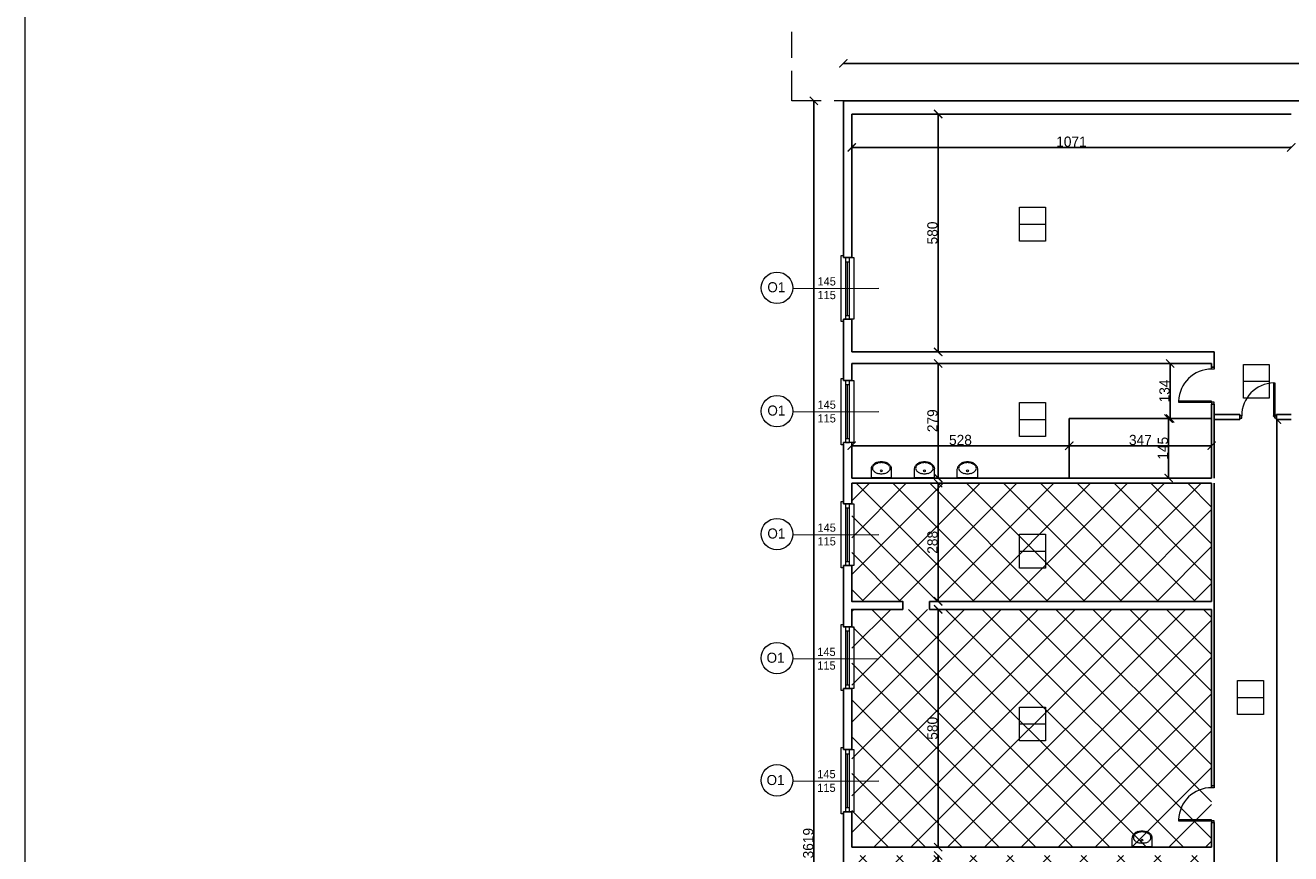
# Model space of a CAD drawing. Header units: centimetres. Extents: x -17621 to 77377, y -18613 to 66.
# Tile 15 of 173: x -17621 to -14538, y -12247 to -10227. Entities that reach past the tile are written whole.
import ezdxf

# ---------------------------------------------------------------- set-up
doc = ezdxf.new("R2010")
doc.units = ezdxf.units.CM
doc.layers.add('0-wymiarowanie rys.CAD', color=5, linetype='Continuous', lineweight=0, true_color=0x0000ff)
for name, color, linetype, lineweight in [('a_drzwi i okna', 2, 'Continuous', 0), ('a_inwentaryzacja', 141, 'Continuous', 0), ('a_wymiarowanie', 211, 'Continuous', 0), ('drzwi', 2, 'Continuous', 0), ('pomieszczenia', 191, 'Continuous', 5)]:
    doc.layers.add(name, color=color, linetype=linetype, lineweight=lineweight)
for name, color, linetype in [('PDF3_WIDOKOWA', 7, 'Continuous'), ('PDF_A310 STOLARKA ZEWNĘTRZNA', 7, 'Continuous'), ('PDF_A720 MEBLE', 7, 'Continuous'), ('PDF_WIDOKOWA', 7, 'Continuous')]:
    doc.layers.add(name, color=color, linetype=linetype)
doc.styles.add('MtXpl_Century_Gothic', font='GOTHIC.TTF')
doc.styles.add('PDF Century Gothic', font='GOTHIC.TTF')
doc.dimstyles.new('ISO-25', dxfattribs={"dimtxt": 25, "dimasz": 20, "dimexe": 0.6, "dimexo": 0.375, "dimtad": 1, "dimdec": 0, "dimtxsty": 'PDF Century Gothic', "dimblk": 'ARCHTICK', "dimcen": 2.5, "dimadec": 1, "dimazin": 0, "dimtfac": 1, "dimtdec": 0, "dimtmove": 0, "dimatfit": 3, "dimldrblk": 'ARCHTICK', "dimfxl": 2, "dimfxlon": 1, "dimarcsym": 0})

# ---------------------------------------------------------------- blocks, each defined once
blk = doc.blocks.new('_ArchTick')
at = {"color": 0, "linetype": 'ByBlock', "const_width": 0.15}
blk.add_lwpolyline([(-0.5, -0.5), (0.5, 0.5)], dxfattribs=at)
blk = doc.blocks.new('*D360')
at = {"layer": 'a_wymiarowanie', "color": 0, "lineweight": -2, "transparency": 16777216}
for p, q in [((-15153.8, -16058.8), (-15153.8, -16061.4)), ((-15153.8, -16060.8), (-15058.5, -16060.8)), ((-15058.5, -16058.8), (-15058.5, -16061.4))]:
    blk.add_line(p, q, dxfattribs=at)
at = {"layer": 'Defpoints', "color": 0, "transparency": 16777216}
for p in [(-15058.5, 0), (-15153.8, -16019.3), (-15058.5, -16060.8)]:
    blk.add_point(p, dxfattribs=at)
at = {"layer": 'a_wymiarowanie', "color": 0, "lineweight": -2, "transparency": 16777216, "xscale": 20, "yscale": 20, "zscale": 20, "rotation": 180}
blk.add_blockref('_ArchTick', (-15153.8, -16060.8), dxfattribs=at)
at = {"layer": 'a_wymiarowanie', "color": 0, "lineweight": -2, "transparency": 16777216, "xscale": 20, "yscale": 20, "zscale": 20}
blk.add_blockref('_ArchTick', (-15058.5, -16060.8), dxfattribs=at)
at = {"layer": 'a_wymiarowanie', "color": 0, "transparency": 16777216, "insert": (-15106.1, -16047), "char_height": 25, "attachment_point": 5, "style": 'PDF Century Gothic'}
blk.add_mtext('95', dxfattribs=at)
blk = doc.blocks.new('*D387')
at = {"layer": 'a_wymiarowanie', "color": 0, "lineweight": -2, "transparency": 16777216}
for p, q in [((-14569.7, -11188.7), (-14572.3, -11188.7)), ((-14571.7, -13666.9), (-14571.7, -11188.7)), ((-14569.7, -13666.9), (-14572.3, -13666.9))]:
    blk.add_line(p, q, dxfattribs=at)
at = {"layer": 'Defpoints', "color": 0, "transparency": 16777216}
for p in [(-14571.7, -11188.7), (-14536.9, -11188.7), (-14536.9, -13666.9)]:
    blk.add_point(p, dxfattribs=at)
at = {"layer": 'a_wymiarowanie', "color": 0, "lineweight": -2, "transparency": 16777216, "xscale": 20, "yscale": 20, "zscale": 20}
for p, rotation in [((-14571.7, -11188.7), 90), ((-14571.7, -13666.9), 270)]:
    blk.add_blockref('_ArchTick', p, dxfattribs=dict(at, rotation=rotation))
at = {"layer": 'a_wymiarowanie', "color": 0, "transparency": 16777216, "insert": (-14585.5, -12427.8), "char_height": 25, "attachment_point": 5, "rotation": 90, "style": 'PDF Century Gothic'}
blk.add_mtext('2478', dxfattribs=at)
blk = doc.blocks.new('*D388')
at = {"layer": 'a_wymiarowanie', "color": 0, "lineweight": -2, "transparency": 16777216}
for p, q in [((-14833.8, -11051.6), (-14831.2, -11051.6)), ((-14831.8, -11186), (-14831.8, -11051.6)), ((-14833.8, -11186), (-14831.2, -11186))]:
    blk.add_line(p, q, dxfattribs=at)
at = {"layer": 'Defpoints', "color": 0, "transparency": 16777216}
for p in [(-15077.8, -11051.6), (-14831.8, -11051.6), (-15077.8, -11186)]:
    blk.add_point(p, dxfattribs=at)
at = {"layer": 'a_wymiarowanie', "color": 0, "lineweight": -2, "transparency": 16777216, "xscale": 20, "yscale": 20, "zscale": 20}
for p, rotation in [((-14831.8, -11051.6), 90), ((-14831.8, -11186), 270)]:
    blk.add_blockref('_ArchTick', p, dxfattribs=dict(at, rotation=rotation))
at = {"layer": 'a_wymiarowanie', "color": 0, "transparency": 16777216, "insert": (-14845.5, -11118.8), "char_height": 25, "attachment_point": 5, "rotation": 90, "style": 'PDF Century Gothic'}
blk.add_mtext('134', dxfattribs=at)
blk = doc.blocks.new('*D389')
at = {"layer": 'a_wymiarowanie', "color": 0, "lineweight": -2, "transparency": 16777216}
for p, q in [((-15077.8, -11250.2), (-15077.8, -11252.8)), ((-14730.8, -11250.2), (-14730.8, -11252.8)), ((-15077.8, -11252.2), (-14730.8, -11252.2))]:
    blk.add_line(p, q, dxfattribs=at)
at = {"layer": 'Defpoints', "color": 0, "transparency": 16777216}
for p in [(-15077.8, -11186), (-14730.8, -11186), (-14730.8, -11252.2)]:
    blk.add_point(p, dxfattribs=at)
at = {"layer": 'a_wymiarowanie', "color": 0, "lineweight": -2, "transparency": 16777216, "xscale": 20, "yscale": 20, "zscale": 20, "rotation": 180}
blk.add_blockref('_ArchTick', (-15077.8, -11252.2), dxfattribs=at)
at = {"layer": 'a_wymiarowanie', "color": 0, "lineweight": -2, "transparency": 16777216, "xscale": 20, "yscale": 20, "zscale": 20}
blk.add_blockref('_ArchTick', (-14730.8, -11252.2), dxfattribs=at)
at = {"layer": 'a_wymiarowanie', "color": 0, "transparency": 16777216, "insert": (-14904.3, -11238.4), "char_height": 25, "attachment_point": 5, "style": 'PDF Century Gothic'}
blk.add_mtext('347', dxfattribs=at)
blk = doc.blocks.new('*D390')
at = {"layer": 'a_wymiarowanie', "color": 0, "lineweight": -2, "transparency": 16777216}
for p, q in [((-15607.6, -11252.2), (-15607.6, -11251.6)), ((-15077.8, -11250.2), (-15077.8, -11252.8)), ((-15077.8, -11252.2), (-15607.6, -11252.2))]:
    blk.add_line(p, q, dxfattribs=at)
at = {"layer": 'Defpoints', "color": 0, "transparency": 16777216}
for p in [(-15077.8, -11186), (-15607.6, -11252.2), (-15607.6, -11252.2)]:
    blk.add_point(p, dxfattribs=at)
at = {"layer": 'a_wymiarowanie', "color": 0, "lineweight": -2, "transparency": 16777216, "xscale": 20, "yscale": 20, "zscale": 20, "rotation": 180}
blk.add_blockref('_ArchTick', (-15607.6, -11252.2), dxfattribs=at)
at = {"layer": 'a_wymiarowanie', "color": 0, "lineweight": -2, "transparency": 16777216, "xscale": 20, "yscale": 20, "zscale": 20}
blk.add_blockref('_ArchTick', (-15077.8, -11252.2), dxfattribs=at)
at = {"layer": 'a_wymiarowanie', "color": 0, "transparency": 16777216, "insert": (-15342.7, -11238.4), "char_height": 25, "attachment_point": 5, "style": 'PDF Century Gothic'}
blk.add_mtext('528', dxfattribs=at)
blk = doc.blocks.new('*D393')
at = {"layer": 'a_wymiarowanie', "color": 0, "lineweight": -2, "transparency": 16777216}
for p, q in [((-14833.5, -11186), (-14836.1, -11186)), ((-14835.5, -11186), (-14835.5, -11331)), ((-14833.5, -11331), (-14836.1, -11331))]:
    blk.add_line(p, q, dxfattribs=at)
at = {"layer": 'Defpoints', "color": 0, "transparency": 16777216}
for p in [(-14832.5, -11186), (-14835.5, -11331), (-14832.5, -11331)]:
    blk.add_point(p, dxfattribs=at)
at = {"layer": 'a_wymiarowanie', "color": 0, "lineweight": -2, "transparency": 16777216, "xscale": 20, "yscale": 20, "zscale": 20}
for p, rotation in [((-14835.5, -11186), 90), ((-14835.5, -11331), 270)]:
    blk.add_blockref('_ArchTick', p, dxfattribs=dict(at, rotation=rotation))
at = {"layer": 'a_wymiarowanie', "color": 0, "transparency": 16777216, "insert": (-14849.3, -11258.5), "char_height": 25, "attachment_point": 5, "rotation": 90, "style": 'PDF Century Gothic'}
blk.add_mtext('145', dxfattribs=at)
blk = doc.blocks.new('*D851')
at = {"layer": 'a_wymiarowanie', "color": 0, "linetype": 'Continuous', "lineweight": -2, "transparency": 16777216}
for p, q in [((-15399, -10443.7), (-15396.4, -10443.7)), ((-15397, -10443.7), (-15397, -11023.7)), ((-15399, -11023.7), (-15396.4, -11023.7))]:
    blk.add_line(p, q, dxfattribs=at)
at = {"layer": 'Defpoints', "color": 0, "linetype": 'Continuous', "transparency": 16777216}
for p in [(-15607.6, -10443.7), (-15607.6, -11023.7), (-15397, -11023.7)]:
    blk.add_point(p, dxfattribs=at)
at = {"layer": 'a_wymiarowanie', "color": 0, "linetype": 'Continuous', "lineweight": -2, "transparency": 16777216, "xscale": 20, "yscale": 20, "zscale": 20}
for p, rotation in [((-15397, -10443.7), 90), ((-15397, -11023.7), 270)]:
    blk.add_blockref('_ArchTick', p, dxfattribs=dict(at, rotation=rotation))
at = {"layer": 'a_wymiarowanie', "color": 0, "linetype": 'Continuous', "transparency": 16777216, "insert": (-15410.8, -10733.7), "char_height": 25, "attachment_point": 5, "rotation": 90, "style": 'PDF Century Gothic'}
blk.add_mtext('580', dxfattribs=at)
blk = doc.blocks.new('*D852')
at = {"layer": 'a_wymiarowanie', "color": 0, "linetype": 'Continuous', "lineweight": -2, "transparency": 16777216}
for p, q in [((-15399, -11051.6), (-15396.4, -11051.6)), ((-15397, -11051.6), (-15397, -11331)), ((-15399, -11331), (-15396.4, -11331))]:
    blk.add_line(p, q, dxfattribs=at)
at = {"layer": 'Defpoints', "color": 0, "linetype": 'Continuous', "transparency": 16777216}
for p in [(-15607.6, -11051.6), (-15607.6, -11331), (-15397, -11331)]:
    blk.add_point(p, dxfattribs=at)
at = {"layer": 'a_wymiarowanie', "color": 0, "linetype": 'Continuous', "lineweight": -2, "transparency": 16777216, "xscale": 20, "yscale": 20, "zscale": 20}
for p, rotation in [((-15397, -11051.6), 90), ((-15397, -11331), 270)]:
    blk.add_blockref('_ArchTick', p, dxfattribs=dict(at, rotation=rotation))
at = {"layer": 'a_wymiarowanie', "color": 0, "linetype": 'Continuous', "transparency": 16777216, "insert": (-15410.8, -11191.3), "char_height": 25, "attachment_point": 5, "rotation": 90, "style": 'PDF Century Gothic'}
blk.add_mtext('279', dxfattribs=at)
blk = doc.blocks.new('*D853')
at = {"layer": 'a_wymiarowanie', "color": 0, "linetype": 'Continuous', "lineweight": -2, "transparency": 16777216}
for p, q in [((-15399, -11343.7), (-15396.4, -11343.7)), ((-15397, -11631.6), (-15397, -11343.7)), ((-15399, -11631.6), (-15396.4, -11631.6))]:
    blk.add_line(p, q, dxfattribs=at)
at = {"layer": 'Defpoints', "color": 0, "linetype": 'Continuous', "transparency": 16777216}
for p in [(-15607.6, -11343.7), (-15397, -11343.7), (-15607.6, -11631.6)]:
    blk.add_point(p, dxfattribs=at)
at = {"layer": 'a_wymiarowanie', "color": 0, "linetype": 'Continuous', "lineweight": -2, "transparency": 16777216, "xscale": 20, "yscale": 20, "zscale": 20}
for p, rotation in [((-15397, -11343.7), 90), ((-15397, -11631.6), 270)]:
    blk.add_blockref('_ArchTick', p, dxfattribs=dict(at, rotation=rotation))
at = {"layer": 'a_wymiarowanie', "color": 0, "linetype": 'Continuous', "transparency": 16777216, "insert": (-15410.8, -11487.7), "char_height": 25, "attachment_point": 5, "rotation": 90, "style": 'PDF Century Gothic'}
blk.add_mtext('288', dxfattribs=at)
blk = doc.blocks.new('*D854')
at = {"layer": 'a_wymiarowanie', "color": 0, "linetype": 'Continuous', "lineweight": -2, "transparency": 16777216}
for p, q in [((-15399, -11651.1), (-15396.4, -11651.1)), ((-15397, -12231), (-15397, -11651.1)), ((-15399, -12231), (-15396.4, -12231))]:
    blk.add_line(p, q, dxfattribs=at)
at = {"layer": 'Defpoints', "color": 0, "linetype": 'Continuous', "transparency": 16777216}
for p in [(-15607.6, -11651.1), (-15397, -11651.1), (-15607.6, -12231)]:
    blk.add_point(p, dxfattribs=at)
at = {"layer": 'a_wymiarowanie', "color": 0, "linetype": 'Continuous', "lineweight": -2, "transparency": 16777216, "xscale": 20, "yscale": 20, "zscale": 20}
for p, rotation in [((-15397, -11651.1), 90), ((-15397, -12231), 270)]:
    blk.add_blockref('_ArchTick', p, dxfattribs=dict(at, rotation=rotation))
at = {"layer": 'a_wymiarowanie', "color": 0, "linetype": 'Continuous', "transparency": 16777216, "insert": (-15410.8, -11941.1), "char_height": 25, "attachment_point": 5, "rotation": 90, "style": 'PDF Century Gothic'}
blk.add_mtext('580', dxfattribs=at)
blk = doc.blocks.new('*D855')
at = {"layer": 'a_wymiarowanie', "color": 0, "linetype": 'Continuous', "lineweight": -2, "transparency": 16777216}
for p, q in [((-15399, -12251.4), (-15396.4, -12251.4)), ((-15397, -12831.3), (-15397, -12251.4)), ((-15399, -12831.3), (-15396.4, -12831.3))]:
    blk.add_line(p, q, dxfattribs=at)
at = {"layer": 'Defpoints', "color": 0, "linetype": 'Continuous', "transparency": 16777216}
for p in [(-15607.6, -12251.4), (-15397, -12251.4), (-15607.6, -12831.3)]:
    blk.add_point(p, dxfattribs=at)
at = {"layer": 'a_wymiarowanie', "color": 0, "linetype": 'Continuous', "lineweight": -2, "transparency": 16777216, "xscale": 20, "yscale": 20, "zscale": 20}
for p, rotation in [((-15397, -12251.4), 90), ((-15397, -12831.3), 270)]:
    blk.add_blockref('_ArchTick', p, dxfattribs=dict(at, rotation=rotation))
at = {"layer": 'a_wymiarowanie', "color": 0, "linetype": 'Continuous', "transparency": 16777216, "insert": (-15410.8, -12541.3), "char_height": 25, "attachment_point": 5, "rotation": 90, "style": 'PDF Century Gothic'}
blk.add_mtext('580', dxfattribs=at)
blk = doc.blocks.new('*D857')
at = {"layer": 'a_wymiarowanie', "color": 0, "linetype": 'Continuous', "lineweight": -2, "transparency": 16777216}
for p, q in [((-15607.6, -10523.1), (-15607.6, -10525.7)), ((-15607.6, -10525.1), (-14536.9, -10525.1)), ((-14536.9, -10523.1), (-14536.9, -10525.7))]:
    blk.add_line(p, q, dxfattribs=at)
at = {"layer": 'Defpoints', "color": 0, "linetype": 'Continuous', "transparency": 16777216}
for p in [(-15607.6, -10443.7), (-14536.9, -10443.7), (-14536.9, -10525.1)]:
    blk.add_point(p, dxfattribs=at)
at = {"layer": 'a_wymiarowanie', "color": 0, "linetype": 'Continuous', "lineweight": -2, "transparency": 16777216, "xscale": 20, "yscale": 20, "zscale": 20, "rotation": 180}
blk.add_blockref('_ArchTick', (-15607.6, -10525.1), dxfattribs=at)
at = {"layer": 'a_wymiarowanie', "color": 0, "linetype": 'Continuous', "lineweight": -2, "transparency": 16777216, "xscale": 20, "yscale": 20, "zscale": 20}
blk.add_blockref('_ArchTick', (-14536.9, -10525.1), dxfattribs=at)
at = {"layer": 'a_wymiarowanie', "color": 0, "linetype": 'Continuous', "transparency": 16777216, "insert": (-15072.3, -10511.4), "char_height": 25, "attachment_point": 5, "style": 'PDF Century Gothic'}
blk.add_mtext('1071', dxfattribs=at)
blk = doc.blocks.new('*D1042')
at = {"layer": '0-wymiarowanie rys.CAD', "color": 0, "linetype": 'Continuous', "lineweight": -2, "transparency": 16777216}
for p, q in [((-15628, -10322.3), (-15628, -10319.7)), ((-13262.7, -10320.3), (-15628, -10320.3)), ((-13262.7, -10322.3), (-13262.7, -10319.7))]:
    blk.add_line(p, q, dxfattribs=at)
at = {"layer": 'Defpoints', "color": 0, "linetype": 'Continuous', "transparency": 16777216}
for p in [(-15628, -10320.3), (-15628, -10411.6), (-13262.7, -10411.6)]:
    blk.add_point(p, dxfattribs=at)
at = {"layer": '0-wymiarowanie rys.CAD', "color": 0, "linetype": 'Continuous', "lineweight": -2, "transparency": 16777216, "xscale": 20, "yscale": 20, "zscale": 20, "rotation": 180}
blk.add_blockref('_ArchTick', (-15628, -10320.3), dxfattribs=at)
at = {"layer": '0-wymiarowanie rys.CAD', "color": 0, "linetype": 'Continuous', "lineweight": -2, "transparency": 16777216, "xscale": 20, "yscale": 20, "zscale": 20}
blk.add_blockref('_ArchTick', (-13262.7, -10320.3), dxfattribs=at)
at = {"layer": '0-wymiarowanie rys.CAD', "color": 0, "linetype": 'Continuous', "lineweight": 0, "transparency": 16777216, "insert": (-14445.3, -10306.6), "char_height": 25, "attachment_point": 5, "style": 'PDF Century Gothic'}
blk.add_mtext('2365', dxfattribs=at)
blk = doc.blocks.new('*D1043')
at = {"layer": '0-wymiarowanie rys.CAD', "color": 0, "linetype": 'Continuous', "lineweight": -2, "transparency": 16777216}
for p, q in [((-15697.7, -10411.6), (-15700.3, -10411.6)), ((-15699.7, -10411.6), (-15699.7, -14030.7)), ((-15697.7, -14030.7), (-15700.3, -14030.7))]:
    blk.add_line(p, q, dxfattribs=at)
at = {"layer": 'Defpoints', "color": 0, "linetype": 'Continuous', "transparency": 16777216}
for p in [(-15628, -10411.6), (-15699.7, -14030.7), (-15628, -14030.7)]:
    blk.add_point(p, dxfattribs=at)
at = {"layer": '0-wymiarowanie rys.CAD', "color": 0, "linetype": 'Continuous', "lineweight": -2, "transparency": 16777216, "xscale": 20, "yscale": 20, "zscale": 20}
for p, rotation in [((-15699.7, -10411.6), 90), ((-15699.7, -14030.7), 270)]:
    blk.add_blockref('_ArchTick', p, dxfattribs=dict(at, rotation=rotation))
at = {"layer": '0-wymiarowanie rys.CAD', "color": 0, "linetype": 'Continuous', "lineweight": 0, "transparency": 16777216, "insert": (-15713.5, -12221.1), "char_height": 25, "attachment_point": 5, "rotation": 90, "style": 'PDF Century Gothic'}
blk.add_mtext('3619', dxfattribs=at)

msp = doc.modelspace()

# ---------------------------------------------------------------- hatches: boundary and pattern name
at = {"layer": 'a_inwentaryzacja', "linetype": 'Continuous', "lineweight": 5, "true_color": 0x636466, "transparency": 33554495}
h = msp.add_hatch(dxfattribs=at)
h.set_pattern_fill('ANSI37', color=251, scale=20)
h.paths.add_polyline_path([(-11942.7, -8735.2), (-9562.8, -8735.2), (-9562.8, -10514.9), (-11942.7, -10514.9)])
h.paths.add_polyline_path([(-14516.6, -10443.7), (-13890.1, -10443.7), (-13890.1, -11008.7), (-14516.6, -11008.7)])
h.paths.add_polyline_path([(-14516.6, -11036.6), (-13890.1, -11036.6), (-13890.1, -11601.6), (-14516.6, -11601.6)])
h.paths.add_polyline_path([(-14516.6, -11621.1), (-13890.1, -11621.1), (-13890.1, -12231), (-14516.6, -12231)])
h.paths.add_polyline_path([(-14516.6, -12251.4), (-14216.9, -12251.4), (-14216.9, -12669.6), (-14516.6, -12669.6)])
h.paths.add_polyline_path([(-14206.7, -12251.4), (-13890.1, -12251.4), (-13890.1, -12833.3), (-14206.7, -12833.3)])
h.paths.add_polyline_path([(-14516.6, -12681.5), (-14216.9, -12681.5), (-14216.9, -12833.3), (-14516.6, -12833.3)])
h.paths.add_polyline_path([(-15607.6, -12251.4), (-15607.6, -12831.3), (-15046.6, -12831.3), (-15046.6, -12431.7), (-14730.8, -12431.7), (-14730.8, -12251.4)])
h.paths.add_polyline_path([(-15034.7, -12443.6), (-14730.8, -12443.6), (-14730.8, -12831.3), (-15034.7, -12831.3)], flags=17)
h.paths.add_polyline_path([(-15607.6, -12851.6), (-14730.8, -12851.6), (-14730.8, -13111.3), (-15607.6, -13111.3)])
h.paths.add_polyline_path([(-15607.6, -11651.1), (-14730.8, -11651.1), (-14730.8, -12231), (-15607.6, -12231)])
h.paths.add_polyline_path([(-15607.6, -11343.7), (-14730.8, -11343.7), (-14730.8, -11631.6), (-15607.6, -11631.6)])
h.paths.add_polyline_path([(-15106.7, -13651.7), (-15287, -13651.7), (-15287, -13451.1), (-15106.7, -13451.1)])
h.paths.add_polyline_path([(-15093.2, -13451.1), (-14892.5, -13451.1), (-14892.5, -13651.7), (-15093.2, -13651.7)])
h.paths.add_polyline_path([(-14880.6, -13451.1), (-14730.8, -13451.1), (-14730.8, -13666.9), (-14880.6, -13666.9)])
h.paths.add_polyline_path([(-14892.5, -13666.1), (-15287, -13666.1), (-15287, -14010.4), (-14892.5, -14010.4)])
h.paths.add_polyline_path([(-14880.6, -13682.1), (-14730.8, -13682.1), (-14730.8, -14010.4), (-14880.6, -14010.4)])
h.paths.add_polyline_path([(-13537.5, -13682.1), (-14724.9, -13682.1), (-14724.9, -14010.4), (-13537.5, -14010.4)])
h.paths.add_polyline_path([(-12653.2, -11036.6), (-13885, -11036.6), (-13885, -11601.6), (-12653.2, -11601.6)])
h.paths.add_polyline_path([(-13885, -10443.7), (-12663.2, -10443.7), (-12663.2, -11008.7), (-13885, -11008.7)])
h.paths.add_polyline_path([(-13885, -11621.1), (-13174.6, -11621.1), (-13174.6, -12231), (-13885, -12231)])
h.paths.add_polyline_path([(-13169.5, -11621.1), (-12663.2, -11621.1), (-12663.2, -12231), (-13169.5, -12231)])
h.paths.add_polyline_path([(-13461.6, -12251.4), (-12648.2, -12251.4), (-12648.2, -12461.2), (-13461.6, -12461.2)])
h.paths.add_polyline_path([(-13878.2, -12251.4), (-13466.7, -12251.4), (-13466.7, -12833.3), (-13878.2, -12833.3)])
h.paths.add_polyline_path([(-13461.6, -12466.4), (-12868.1, -12466.4), (-12868.1, -12833.3), (-13461.6, -12833.3)])
h.paths.add_polyline_path([(-12856.3, -12466.4), (-12648.2, -12466.4), (-12648.2, -12833.3), (-12856.3, -12833.3)])
h.paths.add_polyline_path([(-14258.9, -12853.6), (-13890.1, -12853.6), (-13890.1, -13431.6), (-14258.9, -13431.6)])
h.paths.add_polyline_path([(-13878.2, -12853.6), (-13283, -12853.6), (-13283, -13431.6), (-13878.2, -13431.6)])
h.paths.add_polyline_path([(-13277.9, -12853.6), (-12648.2, -12853.6), (-12648.2, -13431.6), (-13277.9, -13431.6)])
h.paths.add_polyline_path([(-9236.8, -15998), (-8361.4, -15998), (-8361.4, -16573.6), (-9236.8, -16573.6)])
h.paths.add_polyline_path([(-8043, -15998), (-7163.3, -15998), (-7163.3, -16573.6), (-8043, -16573.6)])
h.paths.add_polyline_path([(-8336.8, -15998), (-8054.9, -15998), (-8054.9, -16573.6), (-8336.8, -16573.6)])
h.paths.add_polyline_path([(-8631.4, -15413.6), (-8054.9, -15413.6), (-8054.9, -15698.1), (-8631.4, -15698.1)])
h.paths.add_polyline_path([(-9230.9, -15413.6), (-8655.1, -15413.6), (-8655.1, -15698.1), (-9230.9, -15698.1)])
h.paths.add_polyline_path([(-9831.2, -15413.6), (-9255.4, -15413.6), (-9255.4, -15698.1), (-9831.2, -15698.1)])
h.paths.add_polyline_path([(-10437.4, -15413.6), (-9854.9, -15413.6), (-9854.9, -15698.1), (-10437.4, -15698.1)])
h.paths.add_polyline_path([(-9287.7, -15590.6), (-9287.7, -15520.2), (-9341.7, -15520.2), (-9341.7, -15590.6)], flags=16)
h.paths.add_polyline_path([(-10437.4, -12370.7), (-9854.9, -12370.7), (-9854.9, -12655.2), (-10437.4, -12655.2)])
h.paths.add_polyline_path([(-9831.2, -12370.7), (-9255.4, -12370.7), (-9255.4, -12655.2), (-9831.2, -12655.2)])
h.paths.add_polyline_path([(-9230.9, -12370.7), (-8650.1, -12370.7), (-8650.1, -12655.2), (-9230.9, -12655.2)])
h.paths.add_polyline_path([(-9236.8, -12955.1), (-8361.4, -12955.1), (-8361.4, -13531.5), (-9236.8, -13531.5)])
h.paths.add_polyline_path([(-8336.8, -12955.1), (-8054.9, -12955.1), (-8054.9, -13531.5), (-8336.8, -13531.5)])
h.paths.add_polyline_path([(-8043, -12955.1), (-7161.9, -12955.1), (-7161.9, -13531.7), (-8043, -13531.7)])
h.paths.add_polyline_path([(-3821.8, -15182.8), (-3577.7, -15182.8), (-3577.7, -15313.5), (-3821.8, -15313.5)])

# ---------------------------------------------------------------- linework, layer by layer
at = {"layer": 'a_drzwi i okna'}
for p, q in [((-15751.4, -10869.1), (-15541.3, -10868.5)), ((-15751.4, -11169.6), (-15541.3, -11169.1)), ((-15751.4, -11469.3), (-15541.3, -11468.8)), ((-15751.4, -11771.6), (-15541.3, -11771.1)), ((-15751.4, -12069.6), (-15541.3, -12069.1))]:
    msp.add_line(p, q, dxfattribs=at)
for centre in [(-15789.8, -10867.4), (-15789.8, -11168), (-15789.8, -11467.7), (-15789.8, -11770), (-15789.8, -12068)]:
    msp.add_circle(centre, 38.4, dxfattribs=at)
at = {"layer": 'a_inwentaryzacja', "lineweight": 25}
for p, q in [((-15628, -10793.4), (-15628, -10411.6)), ((-15628, -10411.6), (-13260.9, -10411.6)), ((-14536.9, -10443.7), (-15607.6, -10443.7)), ((-15607.6, -10443.7), (-15607.6, -10793.4)), ((-14536.9, -10443.7), (-15607.6, -10443.7)), ((-15607.6, -10443.7), (-15607.6, -10793.4)), ((-15607.6, -10793.4), (-15628, -10793.4)), ((-15607.6, -10944.1), (-15628, -10944.1)), ((-15628, -10944.1), (-15628, -11093.1)), ((-15607.6, -11023.7), (-15607.6, -10944.1)), ((-14729.9, -11023.7), (-15607.6, -11023.7)), ((-14724.9, -11023.7), (-14729.9, -11023.7)), ((-14724.9, -11061), (-14724.9, -11023.7)), ((-15607.6, -11093.1), (-15607.6, -11051.6)), ((-15607.6, -11051.6), (-14730.8, -11051.6)), ((-14730.8, -11051.6), (-14730.8, -11061)), ((-14730.8, -11061), (-14724.9, -11061)), ((-15628, -11093.1), (-15607.6, -11093.1)), ((-14730.8, -11331), (-14730.8, -11150.7)), ((-14730.8, -11150.7), (-14724.9, -11150.7)), ((-14724.9, -11150.7), (-14724.9, -11331)), ((-14724.9, -11176), (-14662.2, -11176)), ((-14662.2, -11188.7), (-14724.9, -11188.7)), ((-14662.2, -11176), (-14662.2, -11188.7)), ((-14572.5, -11188.7), (-14572.5, -11176)), ((-14572.5, -11176), (-14536.9, -11176)), ((-14536.9, -11188.7), (-14572.5, -11188.7)), ((-15628, -11393.7), (-15628, -11244.7)), ((-15607.6, -11244.7), (-15607.6, -11331)), ((-15607.6, -11331), (-14730.8, -11331)), ((-14730.8, -11343.7), (-15607.6, -11343.7)), ((-15607.6, -11343.7), (-15607.6, -11393.7)), ((-14730.8, -11631.6), (-14730.8, -11343.7)), ((-14724.9, -11343.7), (-14724.9, -12081.2)), ((-15607.6, -11393.7), (-15628, -11393.7)), ((-15418.3, -11651.1), (-15418.3, -11631.6)), ((-15418.3, -11631.6), (-14730.8, -11631.6)), ((-14730.8, -11651.1), (-15418.3, -11651.1)), ((-14730.8, -12081.2), (-14730.8, -11651.1)), ((-15607.6, -11844.1), (-15628, -11844.1)), ((-15628, -11844.1), (-15628, -11993.1)), ((-15607.6, -11993.1), (-15607.6, -11844.1)), ((-15607.6, -11844.1), (-15607.6, -11993.1)), ((-15628, -11993.1), (-15607.6, -11993.1)), ((-14724.9, -12081.2), (-14730.8, -12081.2)), ((-15628, -12293.7), (-15628, -12144.7)), ((-15628, -12144.7), (-15607.6, -12144.7)), ((-15607.6, -12144.7), (-15607.6, -12231)), ((-14730.8, -12231), (-14730.8, -12170.9)), ((-14730.8, -12170.9), (-14724.9, -12170.9)), ((-14724.9, -12170.9), (-14724.9, -12303)), ((-15607.6, -12231), (-14730.8, -12231))]:
    msp.add_line(p, q, dxfattribs=at)
for points in [[(-14730.8, -11331), (-15077.8, -11331), (-15077.8, -11186), (-14730.8, -11186)], [(-15628, -11544.4), (-15628, -11693.4), (-15607.6, -11693.4), (-15607.6, -11651.1), (-15483.2, -11651.1), (-15483.2, -11631.6), (-15607.6, -11631.6), (-15607.6, -11544.4)]]:
    msp.add_lwpolyline(points, close=True, dxfattribs=at)
at = {"layer": 'drzwi'}
for points in [[(-14730.7, -11065.6), (-14730.7, -11061.1), (-14725, -11061.1), (-14725, -11065.6)], [(-14657.6, -11179.5), (-14662.1, -11179.5), (-14662.1, -11185.2), (-14657.6, -11185.2)], [(-14730.7, -12085.8), (-14730.7, -12081.3), (-14725, -12081.3), (-14725, -12085.8)]]:
    msp.add_lwpolyline(points, close=True, dxfattribs=at)
for points in [[(-14576.9, -11179.5), (-14572.5, -11179.5), (-14572.5, -11185.2), (-14576.9, -11185.2), (-14576.9, -11179.5), (-14579.6, -11179.5), (-14579.6, -11098.9), (-14576.9, -11098.9), (-14576.9, -11179.5)], [(-14730.7, -11146.2), (-14730.7, -11150.7), (-14725, -11150.7), (-14725, -11146.2), (-14730.7, -11146.2), (-14730.7, -11143.5), (-14811.3, -11143.5), (-14811.3, -11146.2), (-14730.7, -11146.2)], [(-14730.7, -12166.4), (-14730.7, -12170.9), (-14725, -12170.9), (-14725, -12166.4), (-14730.7, -12166.4), (-14730.7, -12163.8), (-14811.3, -12163.8), (-14811.3, -12166.4), (-14730.7, -12166.4)]]:
    msp.add_lwpolyline(points, dxfattribs=at)
for centre, start, end in [((-14730.8, -11146.1), 89.8945, 178.1637), ((-14577.1, -11179.4), 91.8363, 180.1055), ((-14730.8, -12166.3), 89.8945, 178.1637)]:
    msp.add_arc(centre, 80.5, start, end, dxfattribs=at)
at = {"layer": 'PDF3_WIDOKOWA', "color": 7, "lineweight": 5, "true_color": 0xffffff}
msp.add_lwpolyline([(-17620.9, -18130.6), (-17620.9, -5206.1), (-1932.1, -5201.1), (-1932.1, -18125.6)], close=True, dxfattribs=at)
at = {"layer": 'PDF_A310 STOLARKA ZEWNĘTRZNA', "lineweight": 5}
for p, q in [((-15633, -11693.4), (-15633, -11688.3)), ((-15633, -11688.3), (-15628, -11688.3)), ((-15633, -11849.2), (-15633, -11693.4)), ((-15628, -11688.3), (-15628, -11693.4)), ((-15628, -11693.4), (-15602.6, -11693.4)), ((-15612.7, -11693.4), (-15622.9, -11693.4)), ((-15622.9, -11693.4), (-15622.9, -11703.6)), ((-15622.9, -11703.6), (-15622.9, -11834.8)), ((-15617.8, -11834.8), (-15617.8, -11703.6)), ((-15612.7, -11703.6), (-15612.7, -11693.4)), ((-15612.7, -11834.8), (-15612.7, -11703.6)), ((-15602.6, -11693.4), (-15602.6, -11844.1)), ((-15622.9, -11834.8), (-15622.9, -11844.1)), ((-15622.9, -11834.8), (-15612.7, -11834.8)), ((-15612.7, -11844.1), (-15612.7, -11834.8)), ((-15628, -11849.2), (-15633, -11849.2)), ((-15602.6, -11844.1), (-15628, -11844.1)), ((-15628, -11844.1), (-15628, -11849.2)), ((-15622.9, -11844.1), (-15612.7, -11844.1)), ((-15633, -11993.1), (-15633, -11988.1)), ((-15633, -11988.1), (-15628, -11988.1)), ((-15628, -11988.1), (-15628, -11993.1)), ((-15633, -12149.8), (-15633, -11993.1)), ((-15628, -11993.1), (-15602.6, -11993.1)), ((-15612.7, -11993.1), (-15622.9, -11993.1)), ((-15622.9, -11993.1), (-15622.9, -12003.3)), ((-15622.9, -12003.3), (-15622.9, -12134.5)), ((-15622.9, -12003.3), (-15612.7, -12003.3)), ((-15617.8, -12134.5), (-15617.8, -12003.3)), ((-15612.7, -12003.3), (-15612.7, -11993.1)), ((-15612.7, -12134.5), (-15612.7, -12003.3)), ((-15602.6, -11993.1), (-15602.6, -12144.7)), ((-15602.6, -12144.7), (-15628, -12144.7)), ((-15628, -12144.7), (-15628, -12149.8)), ((-15622.9, -12134.5), (-15622.9, -12144.7)), ((-15622.9, -12134.5), (-15612.7, -12134.5)), ((-15622.9, -12144.7), (-15612.7, -12144.7)), ((-15612.7, -12144.7), (-15612.7, -12134.5)), ((-15628, -12149.8), (-15633, -12149.8))]:
    msp.add_line(p, q, dxfattribs=at)
for points in [[(-15602.6, -10944.1), (-15628, -10944.1), (-15628, -10949.2), (-15633, -10949.2), (-15633, -10793.4), (-15633, -10788.3), (-15628, -10788.3), (-15628, -10793.4), (-15602.6, -10793.4)], [(-15612.7, -10944.1), (-15612.7, -10934.8), (-15612.7, -10803.6), (-15612.7, -10793.4), (-15622.9, -10793.4), (-15622.9, -10803.6), (-15622.9, -10934.8), (-15622.9, -10944.1)], [(-15602.6, -11244.7), (-15628, -11244.7), (-15628, -11249.8), (-15633, -11249.8), (-15633, -11093.1), (-15633, -11088), (-15628, -11088), (-15628, -11093.1), (-15602.6, -11093.1)], [(-15612.7, -11244.7), (-15612.7, -11234.5), (-15612.7, -11103.3), (-15612.7, -11093.1), (-15622.9, -11093.1), (-15622.9, -11103.3), (-15622.9, -11234.5), (-15622.9, -11244.7)], [(-15602.6, -11544.4), (-15628, -11544.4), (-15628, -11549.5), (-15633, -11549.5), (-15633, -11393.7), (-15633, -11388.6), (-15628, -11388.6), (-15628, -11393.7), (-15602.6, -11393.7)], [(-15612.7, -11544.4), (-15612.7, -11534.2), (-15612.7, -11403.9), (-15612.7, -11393.7), (-15622.9, -11393.7), (-15622.9, -11403.9), (-15622.9, -11534.2), (-15622.9, -11544.4)]]:
    msp.add_lwpolyline(points, close=True, dxfattribs=at)
for points in [[(-15622.9, -10803.6), (-15612.7, -10803.6)], [(-15617.8, -10934.8), (-15617.8, -10803.6)], [(-15622.9, -10934.8), (-15612.7, -10934.8)], [(-15622.9, -11103.3), (-15612.7, -11103.3)], [(-15617.8, -11234.5), (-15617.8, -11103.3)], [(-15622.9, -11234.5), (-15612.7, -11234.5)], [(-15622.9, -11403.9), (-15612.7, -11403.9)], [(-15617.8, -11534.2), (-15617.8, -11403.9)], [(-15622.9, -11534.2), (-15612.7, -11534.2)], [(-15622.9, -11703.6), (-15612.7, -11703.6)]]:
    msp.add_lwpolyline(points, dxfattribs=at)
at = {"layer": 'PDF_A720 MEBLE', "lineweight": 0}
for points in [[(-15560.5, -11309), (-15560.5, -11329.3), (-15510.6, -11329.3), (-15510.6, -11309)], [(-15455.5, -11309), (-15455.5, -11329.3), (-15405.6, -11329.3), (-15405.6, -11309)], [(-15351.4, -11309), (-15351.4, -11329.3), (-15300.6, -11329.3), (-15300.6, -11309)], [(-14925.5, -12209), (-14925.5, -12229.3), (-14875.6, -12229.3), (-14875.6, -12209)]]:
    msp.add_lwpolyline(points, dxfattribs=at)
for points in [[(-15555.9, -11303.3, 0.138478), (-15557.1, -11307.5, 0.138478), (-15555.9, -11311.7)], [(-15525.6, -11293.2, 0.068273), (-15535.5, -11291.8, 0.068273), (-15545.4, -11293.2)], [(-15526.5, -11294.8, 0.068272), (-15535.5, -11293.5, 0.068272), (-15544.5, -11294.8)], [(-15515.1, -11311.7, 0.138478), (-15513.9, -11307.5, 0.138478), (-15515.1, -11303.3)], [(-15450.9, -11303.3, 0.138478), (-15452.1, -11307.5, 0.138478), (-15450.9, -11311.7)], [(-15420.6, -11293.2, 0.068273), (-15430.5, -11291.8, 0.068273), (-15440.4, -11293.2)], [(-15421.5, -11294.8, 0.068272), (-15430.5, -11293.5, 0.068272), (-15439.5, -11294.8)], [(-15410.1, -11311.7, 0.138478), (-15408.9, -11307.5, 0.138478), (-15410.1, -11303.3)], [(-15345.9, -11303.3, 0.138478), (-15347.1, -11307.5, 0.138478), (-15345.9, -11311.7)], [(-15315.6, -11293.2, 0.068273), (-15325.5, -11291.8, 0.068273), (-15335.4, -11293.2)], [(-15316.5, -11294.8, 0.068272), (-15325.5, -11293.5, 0.068272), (-15334.5, -11294.8)], [(-15305.1, -11311.7, 0.138478), (-15303.9, -11307.5, 0.138478), (-15305.1, -11303.3)], [(-15544.5, -11319.4, 0.068248), (-15535.5, -11320.6, 0.068272), (-15526.5, -11319.4)], [(-15439.5, -11319.4, 0.068248), (-15430.5, -11320.6, 0.068272), (-15421.5, -11319.4)], [(-15334.5, -11319.4, 0.068248), (-15325.5, -11320.6, 0.068272), (-15316.5, -11319.4)], [(-14920, -12203.3, 0.138478), (-14921.2, -12207.5, 0.138478), (-14920, -12211.7)], [(-14890.5, -12193.2, 0.068273), (-14900.5, -12191.9, 0.068273), (-14910.4, -12193.2)], [(-14891.5, -12194.8, 0.068272), (-14900.5, -12193.6, 0.068272), (-14909.5, -12194.8)], [(-14880.1, -12211.7, 0.138478), (-14878.9, -12207.5, 0.138478), (-14880.1, -12203.3)], [(-14909.5, -12219.4, 0.068248), (-14900.5, -12220.7, 0.068272), (-14891.4, -12219.4)]]:
    msp.add_lwpolyline(points, format="xyb", dxfattribs=at)
for centre in [(-15535.5, -11313.4), (-15430.5, -11313.4), (-15325.5, -11313.4), (-14900.5, -12213.5)]:
    msp.add_circle(centre, 2.12, dxfattribs=at)
for centre, radius, start, end in [((-15549, -11308.3), 11.4, 148.4711, 180.0072), ((-15542.3, -11312.6), 19, 124.0265, 148.471), ((-15542.3, -11310.9), 15.7, 124.0263, 148.4712), ((-15542.3, -11303.3), 15.7, 211.549, 235.9936), ((-15538, -11318.5), 26.7, 105.6298, 124.0265), ((-15538, -11317.7), 23.3, 105.6299, 124.0264), ((-15532.9, -11317.7), 23.3, 55.9881, 74.3847), ((-15532.9, -11318.5), 26.7, 55.9881, 74.3848), ((-15528.7, -11310.9), 15.7, 31.5434, 55.9882), ((-15528.7, -11303.3), 15.7, 304.0263, 328.4712), ((-15528.7, -11312.6), 19, 31.5435, 55.988), ((-15521.9, -11308.3), 11.4, 0.0073, 31.5434), ((-15444, -11308.3), 11.4, 148.4711, 180.0072), ((-15437.3, -11312.6), 19, 124.0265, 148.471), ((-15437.3, -11310.9), 15.7, 124.0263, 148.4712), ((-15437.3, -11303.3), 15.7, 211.549, 235.9936), ((-15433, -11318.5), 26.7, 105.6298, 124.0265), ((-15433, -11317.7), 23.3, 105.6299, 124.0264), ((-15427.9, -11317.7), 23.3, 55.9881, 74.3847), ((-15427.9, -11318.5), 26.7, 55.9881, 74.3848), ((-15423.7, -11310.9), 15.7, 31.5434, 55.9882), ((-15423.7, -11303.3), 15.7, 304.0263, 328.4712), ((-15423.7, -11312.6), 19, 31.5435, 55.988), ((-15416.9, -11308.3), 11.4, 0.0073, 31.5434), ((-15339, -11308.3), 11.4, 148.4711, 180.0072), ((-15332.3, -11312.6), 19, 124.0265, 148.471), ((-15332.3, -11310.9), 15.7, 124.0263, 148.4712), ((-15332.3, -11303.3), 15.7, 211.549, 235.9936), ((-15328, -11318.5), 26.7, 105.6298, 124.0265), ((-15328, -11317.7), 23.3, 105.6299, 124.0264), ((-15323, -11317.7), 23.3, 55.9881, 74.3847), ((-15323, -11318.5), 26.7, 55.9881, 74.3848), ((-15318.7, -11310.9), 15.7, 31.5434, 55.9882), ((-15318.7, -11303.3), 15.7, 304.0263, 328.4712), ((-15318.7, -11312.6), 19, 31.5435, 55.988), ((-15311.9, -11308.3), 11.4, 0.0073, 31.5434), ((-15538, -11297.3), 23.3, 235.9936, 254.3902), ((-15532.9, -11297.3), 23.3, 285.6299, 304.0264), ((-15433, -11297.3), 23.3, 235.9936, 254.3902), ((-15427.9, -11297.3), 23.3, 285.6299, 304.0264), ((-15328, -11297.3), 23.3, 235.9936, 254.3902), ((-15323, -11297.3), 23.3, 285.6299, 304.0264), ((-14913.2, -12208.4), 11.4, 148.4711, 180.0072), ((-14907.2, -12212.6), 19, 124.0265, 148.471), ((-14907.2, -12210.9), 15.7, 124.0263, 148.4712), ((-14903, -12218.5), 26.7, 105.6298, 124.0265), ((-14903, -12217.7), 23.3, 105.6299, 124.0264), ((-14897.1, -12217.7), 23.3, 55.9881, 74.3847), ((-14897.1, -12218.5), 26.7, 55.9881, 74.3848), ((-14892.8, -12210.9), 15.7, 31.5434, 55.9882), ((-14892.8, -12212.6), 19, 31.5435, 55.988), ((-14886.9, -12208.4), 11.4, 0.0073, 31.5434), ((-14907.2, -12203.3), 15.7, 211.549, 235.9936), ((-14903, -12197.4), 23.3, 235.9936, 254.3902), ((-14897.1, -12197.4), 23.3, 285.6299, 304.0264), ((-14892.8, -12203.3), 15.7, 304.0263, 328.4712)]:
    msp.add_arc(centre, radius, start, end, dxfattribs=at)
at = {"layer": 'PDF_WIDOKOWA', "lineweight": 5}
for points in [[(-15753.6, -10306.6), (-15753.6, -10243.1)], [(-15682.4, -10411.6), (-15753.6, -10411.6), (-15753.6, -10338.8)], [(-15586.8, -10411.6), (-15650.3, -10411.6)], [(-15491.9, -10411.6), (-15555.4, -10411.6)], [(-15396.3, -10411.6), (-15459.8, -10411.6)], [(-15301.4, -10411.6), (-15364.9, -10411.6)], [(-15205.8, -10411.6), (-15269.3, -10411.6)], [(-15110.9, -10411.6), (-15174.4, -10411.6)], [(-15015.3, -10411.6), (-15078.8, -10411.6)], [(-14920.4, -10411.6), (-14983.9, -10411.6)], [(-14824.8, -10411.6), (-14888.3, -10411.6)], [(-14729.9, -10411.6), (-14793.4, -10411.6)], [(-14634.3, -10411.6), (-14697.8, -10411.6)], [(-14539.4, -10411.6), (-14602.9, -10411.6)]]:
    msp.add_lwpolyline(points, dxfattribs=at)
at = {"layer": 'pomieszczenia'}
for p, q in [((-15198.5, -10712.1), (-15135.4, -10712.1)), ((-14653.4, -11095.2), (-14590.3, -11095.2)), ((-15198.5, -11188.3), (-15135.4, -11188.3)), ((-15198.5, -11509.4), (-15135.4, -11509.4)), ((-14667.7, -11866.1), (-14604.6, -11866.1)), ((-15198.5, -11930.5), (-15135.4, -11930.5))]:
    msp.add_line(p, q, dxfattribs=at)
for points in [[(-15198.5, -10671), (-15135.4, -10671), (-15135.4, -10753.3), (-15198.5, -10753.3)], [(-14653.4, -11054), (-14590.3, -11054), (-14590.3, -11136.4), (-14653.4, -11136.4)], [(-15198.5, -11147.2), (-15135.4, -11147.2), (-15135.4, -11229.5), (-15198.5, -11229.5)], [(-15198.5, -11468.2), (-15135.4, -11468.2), (-15135.4, -11550.5), (-15198.5, -11550.5)], [(-14667.7, -11824.9), (-14604.6, -11824.9), (-14604.6, -11907.3), (-14667.7, -11907.3)], [(-15198.5, -11889.4), (-15135.4, -11889.4), (-15135.4, -11971.7), (-15198.5, -11971.7)]]:
    msp.add_lwpolyline(points, close=True, dxfattribs=at)

# ---------------------------------------------------------------- texts
at = {"layer": 'a_drzwi i okna', "style": 'MtXpl_Century_Gothic'}
for s, p in [('145', (-15691.4, -11764.7)), ('115', (-15691.4, -11798)), ('145', (-15691.4, -12062.7)), ('115', (-15691.4, -12096))]:
    msp.add_text(s, height=20, dxfattribs=at).set_placement(p)
for p in [(-15815, -11781.3), (-15815, -12079.4)]:
    msp.add_text('O1', height=24.55, rotation=360, dxfattribs=at).set_placement(p)
at = {"layer": 'a_drzwi i okna', "style": 'PDF Century Gothic'}
for s, width, gutter_width, heights, insert, char_height, attachment_point in [('145\\P115', 179.816, 12.5, [162.8], (-15646.3, -10841.6), 20, 3), ('O1', 220.698, 15.3, [199.8], (-15813.1, -10853.6), 24.55, 1), ('O1', 220.698, 15.3, [199.8], (-15813.1, -11154.2), 24.55, 1), ('145\\P115', 179.816, 12.5, [162.8], (-15646.3, -11142.2), 20, 3), ('O1', 220.698, 15.3, [199.8], (-15813.1, -11453.9), 24.55, 1), ('145\\P115', 179.816, 12.5, [162.8], (-15646.3, -11441.9), 20, 3)]:
    msp.add_mtext_dynamic_manual_height_columns(s, width=width, gutter_width=gutter_width, heights=heights, dxfattribs=dict(at, insert=insert, char_height=char_height, attachment_point=attachment_point))

# ---------------------------------------------------------------- dimensions: what is measured, and where the dimension line sits
at = {"layer": '0-wymiarowanie rys.CAD', "linetype": 'Continuous', "lineweight": 0}
dim = msp.add_linear_dim(base=(-15628, -10320.3), p1=(-13262.7, -10411.6), p2=(-15628, -10411.6), dimstyle='ISO-25', dxfattribs=at)
dim.commit()
dim.dimension.update_dxf_attribs({"geometry": '*D1042', "text_midpoint": (-14445.3, -10306.6)})
dim = msp.add_linear_dim(base=(-15699.7, -14030.7), p1=(-15628, -10411.6), p2=(-15628, -14030.7), angle=90, dimstyle='ISO-25', dxfattribs=at)
dim.commit()
dim.dimension.update_dxf_attribs({"geometry": '*D1043', "text_midpoint": (-15713.5, -12221.1)})
at = {"layer": 'a_wymiarowanie'}
for base, p1, p2, picture, middle in [((-15058.5, -16060.8), (-15153.8, -16019.3), (-15058.5, 0), '*D360', (-15106.1, -16047)), ((-14730.8, -11252.2), (-15077.8, -11186), (-14730.8, -11186), '*D389', (-14904.3, -11238.4))]:
    dim = msp.add_linear_dim(base=base, p1=p1, p2=p2, dimstyle='ISO-25', dxfattribs=at)
    dim.commit()
    dim.dimension.update_dxf_attribs({"geometry": picture, "text_midpoint": middle})
at = {"layer": 'a_wymiarowanie', "linetype": 'Continuous'}
dim = msp.add_linear_dim(base=(-14536.9, -10525.1), p1=(-15607.6, -10443.7), p2=(-14536.9, -10443.7), dimstyle='ISO-25', dxfattribs=at)
dim.commit()
dim.dimension.update_dxf_attribs({"geometry": '*D857', "text_midpoint": (-15072.3, -10511.4)})
for base, p1, p2, picture, middle in [((-15397, -11023.7), (-15607.6, -10443.7), (-15607.6, -11023.7), '*D851', (-15410.8, -10733.7)), ((-15397, -11331), (-15607.6, -11051.6), (-15607.6, -11331), '*D852', (-15410.8, -11191.3)), ((-15397, -11343.7), (-15607.6, -11631.6), (-15607.6, -11343.7), '*D853', (-15410.8, -11487.7)), ((-15397, -11651.1), (-15607.6, -12231), (-15607.6, -11651.1), '*D854', (-15410.8, -11941.1)), ((-15397, -12251.4), (-15607.6, -12831.3), (-15607.6, -12251.4), '*D855', (-15410.8, -12541.3))]:
    dim = msp.add_linear_dim(base=base, p1=p1, p2=p2, angle=90, dimstyle='ISO-25', dxfattribs=at)
    dim.commit()
    dim.dimension.update_dxf_attribs({"geometry": picture, "text_midpoint": middle})
at = {"layer": 'a_wymiarowanie'}
for base, p1, p2, picture, middle in [((-14831.8, -11051.6), (-15077.8, -11186), (-15077.8, -11051.6), '*D388', (-14845.5, -11118.8)), ((-14835.5, -11331), (-14832.5, -11186), (-14832.5, -11331), '*D393', (-14849.3, -11258.5)), ((-14571.7, -11188.7), (-14536.9, -13666.9), (-14536.9, -11188.7), '*D387', (-14585.5, -12427.8))]:
    dim = msp.add_linear_dim(base=base, p1=p1, p2=p2, angle=90, dimstyle='ISO-25', dxfattribs=at)
    dim.commit()
    dim.dimension.update_dxf_attribs({"geometry": picture, "text_midpoint": middle})
dim = msp.add_linear_dim(base=(-15607.6, -11252.2), p1=(-15077.8, -11186), p2=(-15607.6, -11252.2), text='528', dimstyle='ISO-25', override={"dimtmove": 1}, dxfattribs=at)
dim.commit()
dim.dimension.update_dxf_attribs({"geometry": '*D390', "text_midpoint": (-15342.7, -11238.4)})

doc.saveas('drawing.dxf')
